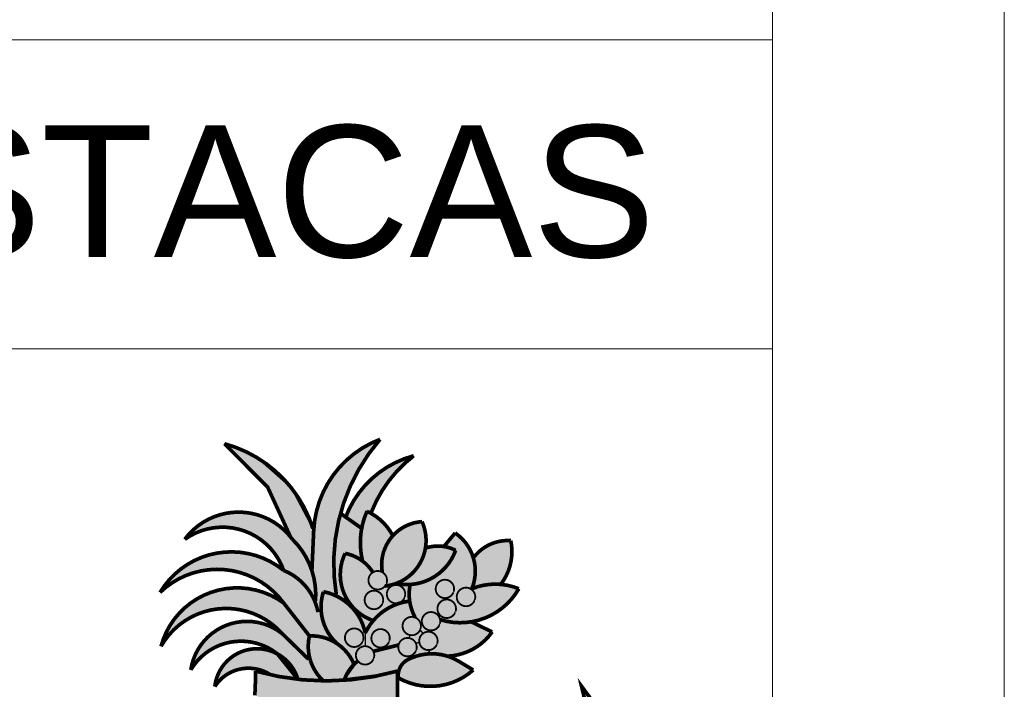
# Model space of a CAD drawing. Header units: millimetres. Extents: x 37.1 to 121.2, y 27.3 to 86.7.
# Tile 7 of 9: x 116.9 to 121.2, y 31.5 to 34.4. Entities that reach past the tile are written whole.
import ezdxf

# ---------------------------------------------------------------- set-up
doc = ezdxf.new("R2010")
doc.units = ezdxf.units.MM
doc.header["$MEASUREMENT"] = 0
doc.layers.get('0').update_dxf_attribs({"lineweight": 5})
doc.layers.add('PRANCHA 01', color=7, linetype='Continuous', lineweight=20)
doc.layers.add('TEXTO CARIMBO 02', color=114, linetype='Continuous')
doc.layers.add('TXT', color=114, linetype='Continuous')
doc.styles.add('Arial_3', font='arial.ttf', dxfattribs={"height": 0.125})

# ---------------------------------------------------------------- blocks, each defined once
blk = doc.blocks.new('A$Cfa6a0658')
at = {"layer": 'TXT'}
h = blk.add_hatch(color=94, dxfattribs=at)
h.dxf.hatch_style = 1
h.paths.add_polyline_path([(8.802, 19.472, -0.114888), (9.277, 19.263, -0.106696), (9.252, 20.153), (8.677, 20.56, -0.111973), (9.754, 22.576, 0.299699), (7.947, 20.083), (7.899, 19, 0.121569), (7.369, 19.854, 0.505776), (4.439, 19.854, -0.499624), (7.131, 19.008, 0.457863), (3.767, 18.408, -0.45484), (7.13, 18.122), (7.831, 17.225, -0.159713), (8.582, 17.016, -0.294113), (8.213, 18.428, -0.303376), (9.35, 17.302, -0.066361), (9.568, 17.642, -0.450379)])
h = blk.add_hatch(color=94, dxfattribs=at)
h.dxf.hatch_style = 1
h.paths.add_polyline_path([(7.318, 19.92), (7.388, 19.834, -0.118217), (7.899, 19), (7.927, 20.148), (7.344, 21.249), (6.423, 22.067), (5.521, 22.456), (6.695, 21.273)])
h = blk.add_hatch(color=94, dxfattribs=at)
h.dxf.hatch_style = 1
h.paths.add_polyline_path([(9.06, 20.946), (8.82, 20.459), (9.252, 20.153, -0.057733), (9.396, 20.617), (9.518, 20.599, -0.131279), (10.618, 22.089), (10.084, 21.899), (9.625, 21.59), (9.354, 21.331)])
at = {"layer": 'TXT', "true_color": 0x388599}
h = blk.add_hatch(color=145, dxfattribs=at)
h.dxf.hatch_style = 1
h.paths.add_polyline_path([(9.568, 17.642, -0.190577), (10.558, 18.172, -0.087649), (10.571, 18.625, -0.067841), (10.192, 18.653, 0.433863), (10.894, 20.336, 0.19518), (10.099, 19.951, 0.170698), (9.396, 20.617, 0.165448), (9.277, 19.263, 0.114888), (8.802, 19.472, 0.450379)])
h.paths.add_polyline_path([(10.987, 19.616, -0.267991), (10.192, 18.653, 0.375526), (11.808, 19.554, 0.203265)])
h = blk.add_hatch(color=145, dxfattribs=at)
h.dxf.hatch_style = 1
h.paths.add_polyline_path([(10.913, 17.29), (10.84, 17.386, -0.339307), (10.566, 17.248), (10.551, 17.168, -0.231175), (10.725, 17.032), (10.819, 17.048, -0.27833)], flags=17)
h.paths.add_polyline_path([(11.387, 17.667, 0.351879), (13.527, 18.509, 0.196875), (12.25, 18.509, 0.352663), (11.795, 20.028), (11.488, 19.659, -0.080443), (11.808, 19.554, -0.300041), (10.571, 18.625, 0.179688), (10.708, 17.728, -0.383156), (10.855, 17.426), (10.84, 17.386), (10.913, 17.29, -0.724273), (11.309, 17.022), (11.294, 16.982, -0.269121), (11.084, 16.84), (11.09, 16.738, -0.089756), (11.586, 16.674, 0.23356), (12.803, 17.333), (12.233, 17.608, -0.117051), (11.387, 17.667, -0.110366), (11.38, 17.557), (11.365, 17.517, -6.498676)])
h.paths.add_polyline_path([(11.807, 17.891), (11.791, 17.851, -23.372761)], flags=16)
h.paths.add_polyline_path([(11.757, 18.437), (11.742, 18.397, -23.372761)], flags=16)
h.paths.add_polyline_path([(12.332, 18.213), (12.316, 18.173, -23.372761)], flags=16)
h = blk.add_hatch(color=145, dxfattribs=at)
h.dxf.hatch_style = 1
h.paths.add_polyline_path([(12.25, 18.509, -0.119652), (13.036, 18.628, 0.21885), (13.309, 19.82, 0.254531), (12.29, 19.349, -0.171165)])
at = {"layer": 'TXT'}
h = blk.add_hatch(color=1, dxfattribs=at)
h.dxf.hatch_style = 1
h.paths.add_polyline_path([(9.915, 18.627), (9.931, 18.667, 23.372761)])
h = blk.add_hatch(color=1, dxfattribs=at)
h.dxf.hatch_style = 1
h.paths.add_polyline_path([(11.742, 18.397), (11.757, 18.437, 23.372761)])
h = blk.add_hatch(color=94, dxfattribs=at)
h.dxf.hatch_style = 1
h.paths.add_polyline_path([(5.257, 15.847, -0.417625), (6.775, 16.165, 0.026504), (7.518, 16.043), (6.959, 16.736, 0.532638)])
h.paths.add_polyline_path([(6.959, 16.736, -0.200117), (7.518, 16.043, 0.024338), (8.209, 16.001, -0.267704), (7.831, 17.225), (7.13, 18.122, 0.526664), (3.794, 16.942, -0.513527), (7.089, 17.289, 0.576775), (4.604, 16.299, -0.45641)])
h = blk.add_hatch(color=1, dxfattribs=at)
h.dxf.hatch_style = 1
h.paths.add_polyline_path([(10.413, 18.255), (10.428, 18.295, 23.372761)])
h = blk.add_hatch(color=1, dxfattribs=at)
h.dxf.hatch_style = 1
h.paths.add_polyline_path([(12.316, 18.173), (12.332, 18.213, 23.372761)])
at = {"layer": 'TXT', "true_color": 0x388599}
h = blk.add_hatch(color=145, dxfattribs=at)
h.dxf.hatch_style = 1
h.paths.add_polyline_path([(8.213, 18.428, 0.294113), (8.582, 17.016, -0.148953), (9.045, 16.452, -0.030467), (9.147, 16.542, -0.629971), (9.347, 16.949), (9.35, 17.302, 0.303376)])
at = {"layer": 'TXT'}
h = blk.add_hatch(color=1, dxfattribs=at)
h.dxf.hatch_style = 1
h.paths.add_polyline_path([(9.811, 18.091), (9.827, 18.131, 23.372761)])
at = {"layer": 'TXT', "true_color": 0x388599}
h = blk.add_hatch(color=145, dxfattribs=at)
h.dxf.hatch_style = 1
h.paths.add_polyline_path([(10.708, 17.728, -0.090612), (10.558, 18.172, 0.260229), (9.35, 17.302), (9.35, 16.949, -0.28282), (9.571, 16.806), (10.253, 16.976, -0.411425), (10.551, 17.168), (10.566, 17.248, -1.104513)])
h.paths.add_polyline_path([(10.007, 17.093), (9.992, 17.053, -23.372761)], flags=16)
at = {"layer": 'TXT'}
h = blk.add_hatch(color=1, dxfattribs=at)
h.dxf.hatch_style = 1
h.paths.add_polyline_path([(11.791, 17.851), (11.807, 17.891, 23.372761)])
h = blk.add_hatch(color=1, dxfattribs=at)
h.dxf.hatch_style = 1
h.paths.add_polyline_path([(10.84, 17.386), (10.855, 17.426, 23.372761)])
h = blk.add_hatch(color=1, dxfattribs=at)
h.dxf.hatch_style = 1
h.paths.add_polyline_path([(11.365, 17.517), (11.38, 17.557, 23.372761)])
h = blk.add_hatch(color=1, dxfattribs=at)
h.dxf.hatch_style = 1
h.paths.add_polyline_path([(9.274, 17.063), (9.29, 17.103, 23.372761)])
h = blk.add_hatch(color=1, dxfattribs=at)
h.dxf.hatch_style = 1
h.paths.add_polyline_path([(9.992, 17.053), (10.007, 17.093, 23.372761)])
at = {"layer": 'TXT', "true_color": 0x388599}
h = blk.add_hatch(color=145, dxfattribs=at)
h.dxf.hatch_style = 1
h.paths.add_polyline_path([(7.831, 17.225, 0.267704), (8.209, 16.001, 0.019952), (8.776, 16.017, -0.116612), (9.045, 16.452, 0.316188)])
at = {"layer": 'TXT'}
h = blk.add_hatch(color=1, dxfattribs=at)
h.dxf.hatch_style = 1
h.paths.add_polyline_path([(10.725, 16.812), (10.74, 16.852, 23.372761)])
h = blk.add_hatch(color=1, dxfattribs=at)
h.dxf.hatch_style = 1
h.paths.add_polyline_path([(11.294, 16.982), (11.309, 17.022, 23.372761)])
at = {"layer": 'TXT', "true_color": 0x388599}
h = blk.add_hatch(color=145, dxfattribs=at)
h.dxf.hatch_style = 1
h.paths.add_polyline_path([(9.99, 16.206, 0.008494), (10.224, 16.267), (10.224, 16.235), (10.255, 16.239, -0.13667), (10.371, 16.472, -0.131842), (10.589, 16.618, -0.048101), (10.589, 16.687, -0.598983), (10.253, 16.976), (9.571, 16.806, -0.183457), (9.586, 16.628, -0.610511), (9.147, 16.541), (9.139, 16.531), (8.803, 16.056)])
at = {"layer": 'TXT'}
h = blk.add_hatch(color=1, dxfattribs=at)
h.dxf.hatch_style = 1
h.paths.add_polyline_path([(9.571, 16.588), (9.586, 16.628, 23.372761)])
at = {"layer": 'TXT', "true_color": 0x388599}
h = blk.add_hatch(color=145, dxfattribs=at)
h.dxf.hatch_style = 1
h.paths.add_polyline_path([(10.819, 17.048), (10.725, 17.032, -0.184911), (10.74, 16.852), (10.725, 16.812, -0.17265), (10.605, 16.694), (10.629, 16.635, -0.084588), (11.09, 16.738), (11.086, 16.815), (11.084, 16.84, -0.384248)])
h = blk.add_hatch(color=145, dxfattribs=at)
h.dxf.hatch_style = 1
h.paths.add_polyline_path([(10.505, 16.577, 0.314842), (10.251, 16.083, 0.323416), (12.288, 16.298), (11.883, 16.54, 0.261863)])
at = {"layer": 'TXT', "true_color": 0x2776bb}
h = blk.add_hatch(color=152, dxfattribs=at)
h.dxf.hatch_style = 1
h.paths.add_polyline_path([(10.224, 16.267, -0.138264), (6.366, 16.267, -0.014623), (6.346, 15.607), (6.684, 15.478), (7.289, 15.29), (7.826, 15.181, 0.035088), (8.386, 15.161), (8.747, 15.173), (9.868, 15.365), (10.224, 15.461)])
at = {"layer": 'TXT'}
h = blk.add_hatch(color=94, dxfattribs=at)
h.dxf.hatch_style = 1
h.paths.add_polyline_path([(14.594, 8.789), (14.835, 9.021), (15.168, 9.194), (15.402, 9.194), (15.555, 9.149), (15.709, 8.963), (15.773, 8.788), (15.869, 9.043), (15.869, 9.19), (15.792, 9.417), (15.629, 9.593), (15.312, 9.593), (15.024, 9.513), (14.726, 9.385), (15.136, 9.776), (15.495, 9.996), (15.824, 10.044), (16.039, 9.952), (16.192, 9.747), (16.285, 9.424), (16.381, 9.674), (16.426, 10.038), (16.362, 10.231), (16.183, 10.426), (15.808, 10.493), (15.539, 10.439), (15.255, 10.301), (14.983, 10.065), (15.037, 10.314), (15.2, 10.551), (15.38, 10.795), (15.607, 10.968), (15.988, 11.019), (16.212, 10.932), (16.414, 10.616), (16.462, 10.61), (16.497, 10.862), (16.497, 11.022), (16.404, 11.227), (16.289, 11.343), (16.042, 11.422), (15.796, 11.422), (15.591, 11.359), (15.383, 11.221), (15.422, 11.356), (15.55, 11.676), (15.799, 11.903), (16.017, 12.027), (16.161, 12.027), (16.433, 11.97), (16.644, 11.778), (16.753, 11.481), (16.83, 11.695), (16.83, 12.024), (16.763, 12.248), (16.634, 12.422), (16.282, 12.544), (15.962, 12.448), (15.754, 12.368), (15.943, 12.819), (16.205, 13.212), (16.34, 13.212), (16.599, 13.212), (16.766, 13.027), (16.833, 12.749), (16.935, 13.021), (16.935, 13.233), (16.935, 13.418), (16.842, 13.616), (16.724, 13.712), (16.478, 13.757), (16.295, 13.707), (16.122, 13.621), (16.16, 13.8), (16.359, 14.289), (16.657, 14.847), (16.778, 15.026), (16.292, 14.738), (15.974, 14.331), (15.834, 13.864), (15.757, 14.623), (15.596, 15.363), (15.232, 15.858), (15.34, 15.407), (15.411, 14.837), (15.418, 13.896), (14.929, 14.812), (14.515, 15.131), (14.926, 14.359), (15.306, 13.209), (15.126, 13.484), (14.939, 13.642), (14.682, 13.642), (14.464, 13.535), (14.236, 13.266), (14.173, 13.132), (14.306, 13.185), (14.632, 13.239), (14.917, 13.062), (15.1, 12.676), (15.1, 11.865), (14.939, 12.292), (14.717, 12.409), (14.422, 12.376), (14.19, 12.255), (13.999, 12.004), (14.256, 12.004), (14.462, 12.004), (14.623, 11.853), (14.694, 11.602), (14.611, 10.885), (14.402, 11.131), (14.176, 11.196), (13.989, 11.166), (13.77, 10.981), (13.532, 10.615), (13.742, 10.756), (14.005, 10.819), (14.168, 10.787), (14.332, 10.645), (14.366, 10.527), (14.382, 9.896), (14.347, 9.772), (14.245, 9.991), (14.062, 10.171), (13.811, 10.226), (13.585, 10.168), (13.321, 9.991), (13.12, 9.765), (13.297, 9.846), (13.526, 9.883), (13.737, 9.79), (13.824, 9.683), (13.917, 9.485), (13.917, 9.166), (13.867, 8.922), (13.74, 8.704), (13.557, 8.438), (13.6, 8.584), (13.637, 8.822), (13.637, 9.198), (13.541, 9.35), (13.296, 9.501), (13.033, 9.501), (12.893, 9.463), (12.587, 9.296), (12.357, 9.03), (12.571, 9.129), (12.76, 9.169), (12.974, 9.088), (13.135, 8.946), (13.163, 8.831), (13.163, 8.472), (13.11, 8.151), (12.968, 7.888), (12.985, 8.282), (12.921, 8.522), (12.797, 8.686), (12.471, 8.76), (12.105, 8.675), (11.814, 8.473), (11.702, 8.289), (11.775, 8.311), (12.02, 8.417), (12.258, 8.417), (12.49, 8.291), (12.557, 8.131), (12.557, 7.842), (12.419, 7.436), (12.298, 7.204), (12.319, 7.346), (12.319, 7.485), (12.244, 7.696), (12.081, 7.855), (11.932, 7.933), (11.778, 7.933), (11.56, 7.902), (11.357, 7.816), (11.157, 7.674), (11.332, 7.674), (11.52, 7.674), (11.667, 7.621), (11.765, 7.532), (11.861, 7.4), (11.882, 7.232), (11.882, 7.064), (11.813, 6.827), (11.813, 6.977), (11.741, 7.175), (11.49, 7.359), (11.225, 7.359), (11.091, 7.295), (11.413, 7.041), (11.413, 6.768), (11.24, 6.562), (11.24, 6.744), (11.012, 6.899), (10.73, 6.932), (10.565, 6.86), (10.373, 6.711), (10.532, 6.711), (10.712, 6.669), (10.814, 6.567), (10.814, 6.414), (10.655, 6.26), (10.328, 6.063), (7.144, 4.756), (7.128, 4.127), (8.072, 4.708), (9.138, 5.207), (9.793, 5.406), (10.327, 5.511), (10.753, 5.511), (10.996, 5.422), (11.15, 5.249), (11.105, 5.08), (10.856, 4.802), (11.208, 4.917), (11.541, 5.153), (11.634, 5.404), (11.558, 5.647), (11.401, 5.826), (11.241, 5.928), (11.724, 5.928), (11.922, 5.877), (12.143, 5.746), (12.224, 5.588), (12.224, 5.307), (12.17, 5.077), (12.531, 5.476), (12.608, 5.667), (12.608, 5.941), (12.448, 6.13), (12.176, 6.245), (11.956, 6.306), (12.602, 6.424), (12.887, 6.373), (13.047, 6.21), (13.085, 5.948), (13.085, 5.667), (13.386, 6.056), (13.489, 6.298), (13.463, 6.518), (13.326, 6.742), (13.029, 6.854), (12.801, 6.902), (13.083, 7.033), (13.371, 7.196), (13.573, 7.279), (13.813, 7.337), (14.091, 7.299), (14.207, 7.196), (14.29, 6.973), (14.29, 6.621), (14.168, 6.272), (14.501, 6.601), (14.706, 6.929), (14.748, 7.178), (14.748, 7.466), (14.527, 7.694), (14.047, 7.777), (13.743, 7.813), (14.726, 8.167), (15.078, 8.167), (15.366, 8.001), (15.366, 7.748), (15.366, 7.444), (15.302, 7.156), (15.67, 7.691), (15.773, 8.049), (15.728, 8.314), (15.644, 8.476), (15.414, 8.645), (14.969, 8.645), (14.556, 8.591), (14.364, 8.591)])
at = {"layer": 'TXT', "color": 18, "true_color": 0x000000}
for p, q in [((9.931, 18.667), (9.931, 18.627)), ((10.413, 18.255), (10.428, 18.295)), ((11.742, 18.397), (11.757, 18.437)), ((12.316, 18.173), (12.332, 18.213)), ((9.827, 18.131), (9.811, 18.091)), ((11.791, 17.851), (11.807, 17.891)), ((10.84, 17.386), (10.855, 17.426)), ((10.84, 17.386), (10.855, 17.426)), ((11.365, 17.517), (11.38, 17.557)), ((9.35, 17.302), (9.347, 16.949)), ((9.35, 17.302), (9.347, 16.949)), ((9.35, 17.302), (9.35, 16.949)), ((10.551, 17.168), (10.566, 17.248)), ((10.84, 17.386), (10.913, 17.29)), ((9.274, 17.063), (9.29, 17.103)), ((9.824, 16.918), (9.835, 16.872)), ((9.992, 17.053), (10.007, 17.093)), ((10.725, 17.032), (10.819, 17.048)), ((10.819, 17.048), (10.725, 17.032)), ((11.294, 16.982), (11.309, 17.022)), ((9.571, 16.588), (9.586, 16.628)), ((9.571, 16.588), (9.586, 16.628)), ((10.612, 16.628), (10.589, 16.687)), ((10.605, 16.694), (10.629, 16.635)), ((10.725, 16.812), (10.74, 16.852)), ((10.725, 16.812), (10.74, 16.852)), ((10.725, 16.812), (10.74, 16.852)), ((11.084, 16.84), (11.09, 16.738)), ((11.087, 16.789), (11.084, 16.84)), ((11.086, 16.815), (11.09, 16.738)), ((11.087, 16.789), (11.087, 16.84))]:
    blk.add_line(p, q, dxfattribs=at)
at = {"layer": 'TXT', "color": 30}
blk.add_line((9.29, 17.103), (9.274, 17.063), dxfattribs=at)
at = {"layer": 'TXT', "color": 18, "true_color": 0x000000}
for points, const_width in [([(7.318, 19.92), (6.695, 21.273), (5.521, 22.456, -0.254945), (7.927, 20.148, -2.579245)], 0.1), ([(7.899, 19), (7.947, 20.083, -0.299699), (9.754, 22.576, 0.223114), (8.562, 18.348, 1.744379)], 0.1), ([(8.81, 20.439, -0.24398), (10.668, 22.128, 0.135725), (9.518, 20.599, 1.245083)], 0.1), ([(7.131, 19.008, 0.499624), (4.439, 19.854, -0.505776), (7.369, 19.854, -0.121569), (7.899, 19, -0.096976), (7.998, 18.18, 1.505201)], 0.1), ([(9.277, 19.263, -0.165448), (9.396, 20.617, -0.170697), (10.099, 19.951, -0.170697)], 0.1), ([(9.815, 18.953, -0.448062), (10.894, 20.336, -0.51089), (9.887, 18.581, -2.72498)], 0.1), ([(11.488, 19.659), (11.795, 20.028, -0.352663), (12.25, 18.509, -8.807737)], 0.1), ([(12.29, 19.349, -0.254531), (13.309, 19.82, -0.21885), (13.036, 18.628, -9.804855)], 0.1), ([(7.13, 18.122, 0.45484), (3.767, 18.408, -0.457863), (7.131, 19.008, -0.255152), (8.066, 17.872, 0.827054)], 0.1), ([(10.987, 19.616, -0.203265), (11.808, 19.554, -0.375526), (10.192, 18.653, 129.656086)], 0.1), ([(9.59, 17.634, -0.455755), (8.802, 19.472, -0.204071), (9.547, 18.973, -0.008974)], 0.1), ([(9.931, 18.667, 23.372761), (9.915, 18.627)], 0.05), ([(11.757, 18.437, 23.372761), (11.742, 18.397)], 0.05), ([(7.089, 17.289, 0.513527), (3.794, 16.942, -0.526664), (7.13, 18.122, -0.646753)], 0.1), ([(10.428, 18.295, 23.372761), (10.413, 18.255)], 0.05), ([(10.571, 18.625, 0.179688), (10.708, 17.728, 13.831636)], 0.1), ([(12.25, 18.509, -0.196875), (13.527, 18.509, -0.351879), (11.387, 17.667, 0.387915)], 0.1), ([(12.332, 18.213, 23.372761), (12.316, 18.173)], 0.05), ([(8.582, 17.016, -0.294113), (8.213, 18.428, -0.303376), (9.35, 17.302, -3.683363)], 0.1), ([(9.35, 17.302, -0.260229), (10.558, 18.172, 4.286893)], 0.1), ([(9.827, 18.131, 23.372761), (9.811, 18.091)], 0.05), ([(11.807, 17.891, 23.372761), (11.791, 17.851)], 0.05), ([(10.855, 17.426, 23.372761), (10.84, 17.386)], 0.05), ([(11.38, 17.557, 23.372761), (11.365, 17.517)], 0.05), ([(6.804, 16.846, 0.42062), (4.604, 16.299, -0.576775), (7.089, 17.289), (7.807, 16.59)], 0.1), ([(9.29, 17.103, 23.372761), (9.274, 17.063)], 0.05), ([(10.007, 17.093, 23.372761), (9.992, 17.053)], 0.05), ([(12.233, 17.608), (12.803, 17.333, -0.23356), (11.586, 16.674, -0.176041)], 0.1), ([(9.045, 16.452, 0.316188), (7.831, 17.225, 0.267704), (8.209, 16.001)], 0.1), ([(10.74, 16.852, 23.372761), (10.725, 16.812)], 0.05), ([(11.309, 17.022, 23.372761), (11.294, 16.982)], 0.05), ([(6.959, 16.736, 0.45641), (4.604, 16.299, -5.495925)], 0.1), ([(5.257, 15.847, -0.820178), (7.518, 16.043, 43.704292)], 0.1), ([(9.586, 16.628, 23.372761), (9.571, 16.588)], 0.05), ([(12.288, 16.298), (11.883, 16.54, 0.261863), (10.505, 16.577, 0.314842), (10.251, 16.083, 0.623014)], 0.1), ([(6.775, 16.165, 0.417625), (5.257, 15.847, -0.771067)], 0.1), ([(8.776, 16.017, -0.147604), (9.147, 16.542, -2.567021)], 0.1), ([(12.288, 16.298, -0.323416), (10.251, 16.083, 1.782295)], 0.1), ([(10.224, 15.461), (10.224, 16.267, -0.138264), (6.366, 16.267, -0.014623), (6.346, 15.607, 1.179039)], 0.1)]:
    blk.add_lwpolyline(points, format="xyb", dxfattribs=dict(at, const_width=const_width))
for points in [[(7.899, 19), (7.927, 20.148), (7.344, 21.249), (6.423, 22.067), (5.521, 22.456), (6.695, 21.273), (7.318, 19.92), (7.639, 19.531), (7.899, 19), (7.927, 20.148)], [(9.252, 20.153), (8.81, 20.439), (9.06, 20.946), (9.354, 21.331), (9.625, 21.59), (10.084, 21.899), (10.618, 22.089), (10.21, 21.707), (9.856, 21.253), (9.518, 20.599), (9.396, 20.617), (9.322, 20.422), (9.252, 20.153), (8.81, 20.466)], [(9.571, 16.588), (9.586, 16.628)]]:
    blk.add_lwpolyline(points, dxfattribs=at)
at = {"layer": 'TXT', "color": 18, "true_color": 0x000000, "const_width": 0.1}
for points in [[(9.252, 20.153), (8.677, 20.56)], [(7.13, 18.122), (7.855, 17.194)], [(9.571, 16.806), (10.253, 16.976)], [(6.959, 16.736), (7.518, 16.043)], [(15.34, 15.407), (15.232, 15.858), (15.596, 15.363)]]:
    blk.add_lwpolyline(points, dxfattribs=at)
at = {"layer": 'TXT', "color": 18, "true_color": 0x000000}
blk.add_lwpolyline([(8.776, 16.017), (9.147, 16.542, 0.894562), (9.571, 16.806), (10.253, 16.976, 0.598983), (10.589, 16.687, 0.048101), (10.589, 16.618, 0.267319), (10.255, 16.239), (8.789, 16.054), (9.167, 16.568)], format="xyb", dxfattribs=at)
blk = doc.blocks.new('Carimbo_Rafael_2022')
for p, q in [((546.6336, -54.9266), (575.2443, -54.9266)), ((575.2443, -54.9266), (575.2443, -60.9266)), ((546.6336, -56.2599), (575.2443, -56.2599))]:
    blk.add_line(p, q)
at = {"xscale": 0.158582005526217, "yscale": 0.158582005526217, "zscale": 0.158582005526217}
blk.add_blockref('A$Cfa6a0658', (572.0049, -60.2314), dxfattribs=at)
at = {"layer": 'TEXTO CARIMBO 02', "insert": (574.7385, -55.2959), "char_height": 0.568814, "width": 19.922249, "attachment_point": 3, "style": 'Arial_3'}
blk.add_mtext('\\pxqr;CONCRETO ARMADO - BLOCOS SOBRE ESTACAS', dxfattribs=at)

msp = doc.modelspace()

# ---------------------------------------------------------------- linework, layer by layer
at = {"layer": 'PRANCHA 01'}
msp.add_lwpolyline([(37.077, 27.2638), (121.177, 27.2638), (121.177, 86.6638), (37.077, 86.6638), (37.077, 27.2638)], dxfattribs=at)
msp.add_lwpolyline([(39.577, 28.2638), (120.177, 28.2638), (120.177, 85.6638), (39.577, 85.6638)], close=True, dxfattribs=at)

# ---------------------------------------------------------------- next in the draw order: block references
msp.add_blockref('Carimbo_Rafael_2022', (-455.0674, 89.1903))

doc.saveas('drawing.dxf')
